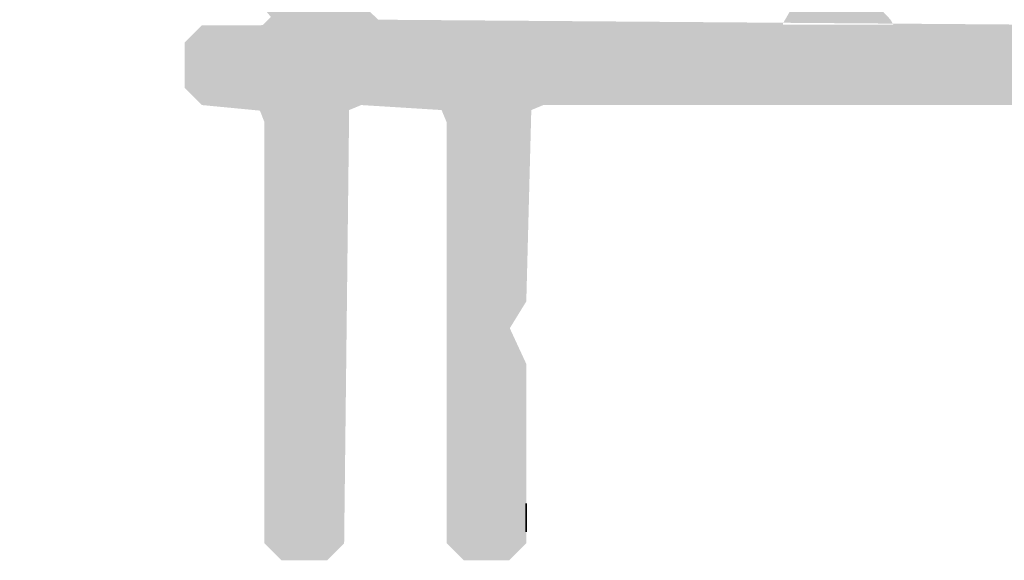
# Model space of a CAD drawing. Header units: millimetres. Extents: x 10199 to 83623, y 33714 to 105138.
# Tile 20 of 41: x 61847 to 61864, y 71094 to 71103. Entities that reach past the tile are written whole.
import ezdxf

# ---------------------------------------------------------------- set-up
doc = ezdxf.new("R2010")
doc.units = ezdxf.units.MM
for name, color, linetype, lineweight, true_color in [('Plastik', 7, 'Continuous', 20, 0x004c00), ('Profile-2', 3, 'Continuous', 35, 0x00ff00), ('узл_dwg', 7, 'Continuous', 9, 0x767676)]:
    doc.layers.add(name, color=color, linetype=linetype, lineweight=lineweight, true_color=true_color)

# ---------------------------------------------------------------- blocks, each defined once
blk = doc.blocks.new('узл_dwg-3022285-5_14 Примыкание шахты')
at = {"layer": 'Plastik', "lineweight": 9}
h = blk.add_hatch(color=256, dxfattribs=at)
h.paths.add_polyline_path([(61847.818, 71103.542), (61848.03, 71103.454), (61848.356, 71103.654), (61848.356, 71103.854), (61848.03, 71103.665)])
h.paths.add_polyline_path([(61854.656, 71093.604), (61855.456, 71093.604), (61855.756, 71093.904), (61855.756, 71097.055), (61855.466, 71097.682), (61855.756, 71098.153), (61855.844, 71101.516), (61856.056, 71101.604), (61867.456, 71101.604), (61867.756, 71101.904), (61867.668, 71103.592), (61867.032, 71104.104), (61866.556, 71103.804), (61866.468, 71103.092), (61866.256, 71103.004), (61853.156, 71103.104), (61851.076, 71105.054), (61847.056, 71105.054), (61846.856, 71104.628), (61846.944, 71104.416), (61847.818, 71103.542), (61848.556, 71104.054), (61850.597, 71103.966), (61851.269, 71103.152), (61851.128, 71103.011), (61851.076, 71103.004), (61850.056, 71103.004), (61849.756, 71102.704), (61849.756, 71101.904), (61850.056, 71101.604), (61851.076, 71101.506), (61851.156, 71101.304), (61851.156, 71093.904), (61851.456, 71093.604), (61852.256, 71093.604), (61852.556, 71093.904), (61852.644, 71101.516), (61852.856, 71101.604), (61854.268, 71101.516), (61854.356, 71101.304), (61854.356, 71093.904)])
h.paths.add_polyline_path([(61862.206, 71103.014), (61862.154, 71103.106), (61860.156, 71105.228), (61860.156, 71106.555), (61859.866, 71107.182), (61860.156, 71107.653), (61860.258, 71109.206), (61862.106, 71111.194), (61860.33, 71111.116), (61860.407, 71110.826), (61860.33, 71110.692), (61858.756, 71108.994), (61858.844, 71105.002), (61860.418, 71103.304), (61860.268, 71103.044), (61860.268, 71103.014), (61862.154, 71103.014)])
h.paths.add_polyline_path([(61850.056, 71112.604), (61849.756, 71112.304), (61849.756, 71111.504), (61850.056, 71111.204), (61851.076, 71111.265), (61850.385, 71112.173)])
h.paths.add_polyline_path([(61847.818, 71110.666), (61848.356, 71110.354), (61848.356, 71110.554), (61848.03, 71110.754)])
h.paths.add_polyline_path([(61848.03, 71109.154), (61851.294, 71109.242), (61853.38, 71111.204), (61866.468, 71111.116), (61866.556, 71110.904), (61866.556, 71110.404), (61867.152, 71110.154), (61867.244, 71110.192), (61867.756, 71110.828), (61867.756, 71112.304), (61867.456, 71112.604), (61850.056, 71112.604), (61851.249, 71110.904), (61850.597, 71110.242), (61850.385, 71110.154), (61848.383, 71110.254), (61847.818, 71110.666), (61846.856, 71109.58), (61847.056, 71109.154), (61847.818, 71109.154)])
at = {"layer": 'Profile-2'}
blk.add_line((61855.756, 71094.104), (61855.756, 71094.604), dxfattribs=at)

msp = doc.modelspace()

# ---------------------------------------------------------------- block references
at = {"layer": 'узл_dwg', "color": 253, "true_color": 0x999999}
msp.add_blockref('узл_dwg-3022285-5_14 Примыкание шахты', (0, 0), dxfattribs=at)

doc.saveas('drawing.dxf')
